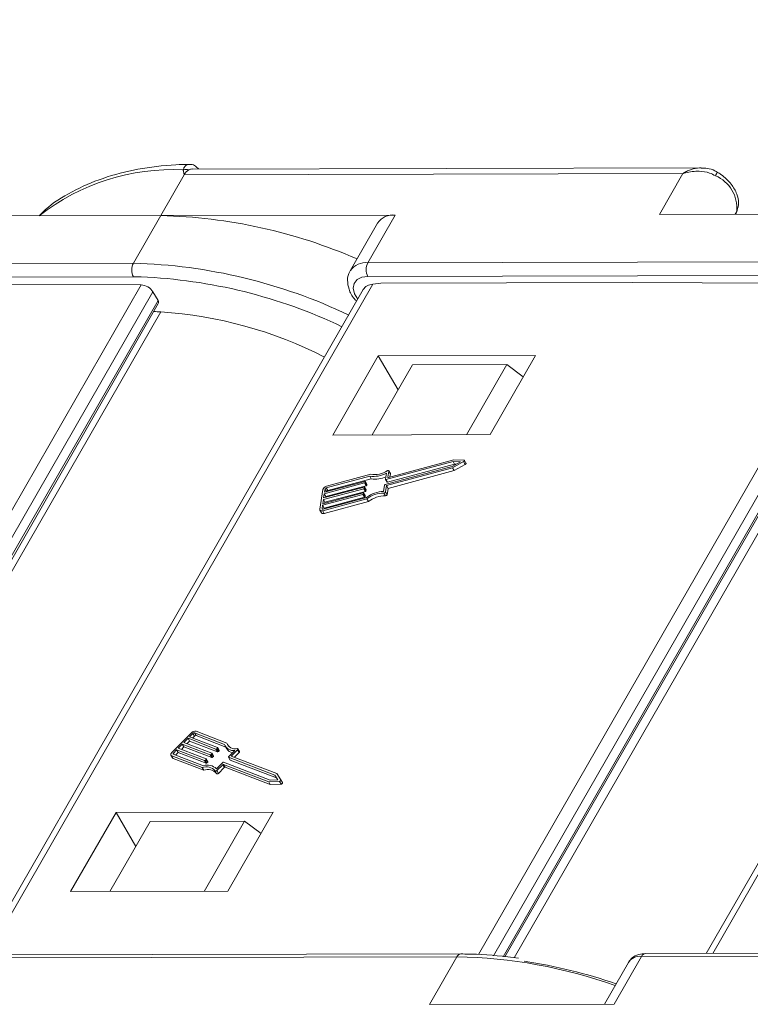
# Model space of a CAD drawing. Header units: millimetres. Extents: x 2471 to 3393, y -390 to 262.
# Tile 48 of 49: x 3224 to 3254, y 100 to 141. Entities that reach past the tile are written whole.
import ezdxf

# ---------------------------------------------------------------- set-up
doc = ezdxf.new("R2010")
doc.units = ezdxf.units.MM
doc.styles.get("Standard").update_dxf_attribs({"font": '仿宋_GB2312.ttf', "width": 0.8})
doc.dimstyles.new('ISO-25.1', dxfattribs={"dimtxt": 6, "dimasz": 5, "dimexe": 3.5, "dimexo": 0.625, "dimgap": 1.5, "dimtad": 1, "dimtoh": 1, "dimdsep": 46, "dimtxsty": 'Standard', "dimcen": 2.5, "dimadec": 0, "dimazin": 0, "dimtfac": 1, "dimtmove": 0, "dimatfit": 3, "dimfxl": 0, "dimarcsym": 0})

msp = doc.modelspace()

# ---------------------------------------------------------------- linework, layer by layer
at = {"color": 7, "linetype": 'Continuous', "lineweight": 15}
for p, q in [((3251.958, 135.078), (3230.809, 135.031)), ((3230.483, 134.796), (3229.506, 133.097)), ((3251.209, 134.842), (3230.483, 134.796)), ((3250.233, 133.143), (3251.209, 134.842)), ((3220.187, 133.077), (3229.506, 133.097)), ((3229.506, 133.097), (3228.368, 131.115)), ((3239.252, 133.119), (3229.506, 133.097)), ((3239.252, 133.119), (3238.113, 131.137)), ((3250.233, 133.143), (3259.553, 133.164)), ((3253.45, 133.271), (3253.38, 133.15)), ((3253.403, 133.15), (3253.45, 133.271)), ((3253.406, 133.15), (3253.467, 133.307)), ((3253.467, 133.307), (3253.45, 133.271)), ((3238.521, 132.786), (3237.382, 130.804)), ((3208.067, 131.07), (3228.368, 131.115)), ((3238.113, 131.137), (3258.414, 131.182)), ((3228.369, 130.549), (3208.068, 130.504)), ((3228.689, 130.547), (3228.369, 130.549)), ((3258.415, 130.616), (3238.115, 130.571)), ((3212.67, 102.329), (3228.69, 130.213)), ((3228.69, 130.213), (3219.062, 130.246)), ((3238.326, 130.249), (3222.31, 102.371)), ((3238.657, 130.289), (3238.326, 130.249)), ((3238.657, 130.289), (3249.108, 130.313)), ((3242.716, 102.395), (3258.736, 130.279)), ((3258.736, 130.279), (3249.108, 130.313)), ((3268.472, 130.316), (3252.455, 102.438)), ((3229.18, 129.929), (3213.29, 102.272)), ((3237.927, 130.024), (3222.039, 102.371)), ((3229.393, 129.562), (3229.18, 129.929)), ((3259.226, 129.996), (3243.336, 102.339)), ((3268.072, 130.091), (3252.185, 102.437)), ((3213.693, 102.236), (3229.393, 129.562)), ((3213.77, 102.229), (3229.405, 129.442)), ((3243.739, 102.302), (3259.439, 129.628)), ((3243.816, 102.295), (3259.451, 129.509)), ((3229.508, 129.097), (3214.057, 102.203)), ((3259.654, 129.164), (3244.197, 102.261)), ((3238.549, 127.263), (3236.662, 123.978)), ((3245.081, 127.277), (3238.549, 127.263)), ((3239.369, 125.851), (3238.549, 127.263)), ((3243.194, 123.993), (3245.081, 127.277)), ((3238.295, 123.982), (3239.971, 126.898)), ((3243.89, 126.907), (3239.971, 126.898)), ((3242.214, 123.99), (3243.89, 126.907)), ((3244.577, 126.4), (3243.89, 126.907)), ((3236.662, 123.978), (3243.194, 123.993)), ((3241.655, 122.879), (3238.866, 122.126)), ((3241.721, 122.766), (3238.932, 122.013)), ((3241.685, 122.952), (3238.969, 122.219)), ((3241.624, 122.675), (3241.967, 122.865)), ((3241.633, 122.613), (3242.098, 122.871)), ((3241.967, 122.865), (3241.655, 122.879)), ((3241.655, 122.879), (3241.721, 122.766)), ((3242.108, 122.933), (3241.685, 122.952)), ((3241.698, 122.5), (3242.164, 122.758)), ((3241.783, 122.763), (3241.721, 122.766)), ((3242.098, 122.871), (3242.164, 122.758)), ((3242.195, 122.81), (3242.129, 122.923)), ((3238.233, 122.346), (3236.397, 121.85)), ((3238.835, 121.923), (3241.624, 122.675)), ((3238.846, 122.137), (3238.886, 122.399)), ((3238.894, 121.874), (3241.633, 122.613)), ((3238.949, 122.23), (3238.986, 122.475)), ((3238.96, 121.761), (3241.698, 122.5)), ((3239.05, 122.375), (3238.984, 122.488)), ((3238.986, 122.475), (3239.052, 122.362)), ((3239.033, 122.236), (3239.052, 122.362)), ((3241.633, 122.613), (3241.698, 122.5)), ((3237.982, 121.985), (3236.304, 121.532)), ((3236.314, 121.6), (3237.992, 122.053)), ((3238.194, 122.27), (3236.387, 121.782)), ((3238.259, 122.157), (3236.452, 121.669)), ((3237.982, 121.985), (3238.048, 121.872)), ((3238.013, 122.042), (3238.008, 122.008)), ((3238.008, 122.008), (3238.073, 121.895)), ((3238.077, 121.936), (3238.012, 122.049)), ((3238.013, 122.042), (3238.078, 121.929)), ((3238.078, 121.929), (3238.073, 121.895)), ((3238.194, 122.27), (3238.259, 122.157)), ((3238.847, 122.13), (3238.912, 122.017)), ((3238.866, 122.126), (3238.932, 122.013)), ((3238.949, 122.23), (3238.955, 122.219)), ((3236.242, 121.711), (3236.118, 120.896)), ((3236.241, 121.125), (3237.92, 121.578)), ((3237.946, 121.748), (3236.267, 121.295)), ((3236.278, 121.363), (3237.956, 121.815)), ((3236.304, 121.532), (3236.278, 121.363)), ((3236.304, 121.532), (3236.369, 121.419)), ((3236.335, 121.736), (3236.314, 121.6)), ((3238.011, 121.635), (3236.333, 121.182)), ((3236.335, 121.736), (3236.4, 121.623)), ((3238.048, 121.872), (3236.369, 121.419)), ((3236.387, 121.782), (3236.452, 121.669)), ((3237.94, 121.567), (3237.935, 121.533)), ((3237.935, 121.533), (3238, 121.42)), ((3238.005, 121.461), (3237.939, 121.574)), ((3237.94, 121.567), (3238.006, 121.454)), ((3237.946, 121.748), (3238.011, 121.635)), ((3237.977, 121.805), (3237.971, 121.771)), ((3237.971, 121.771), (3238.037, 121.658)), ((3238.041, 121.698), (3237.975, 121.811)), ((3237.977, 121.805), (3238.042, 121.692)), ((3238.042, 121.692), (3238.037, 121.658)), ((3238.769, 121.637), (3238.809, 121.899)), ((3238.783, 121.563), (3238.849, 121.45)), ((3238.854, 121.611), (3238.894, 121.874)), ((3238.854, 121.611), (3238.92, 121.498)), ((3238.894, 121.874), (3238.96, 121.761)), ((3238.92, 121.498), (3238.96, 121.761)), ((3237.909, 121.51), (3236.231, 121.057)), ((3236.241, 120.832), (3238.077, 121.328)), ((3236.267, 121.295), (3236.241, 121.125)), ((3236.251, 120.9), (3238.058, 121.388)), ((3236.267, 121.295), (3236.333, 121.182)), ((3237.975, 121.397), (3236.297, 120.944)), ((3236.306, 120.719), (3238.143, 121.215)), ((3236.333, 121.182), (3236.328, 121.148)), ((3236.369, 121.419), (3236.364, 121.386)), ((3237.909, 121.51), (3237.975, 121.397)), ((3238.006, 121.454), (3238, 121.42)), ((3238.077, 121.328), (3238.143, 121.215)), ((3236.124, 120.857), (3236.19, 120.744)), ((3236.231, 121.057), (3236.21, 120.921)), ((3236.21, 120.921), (3236.223, 120.9)), ((3236.231, 121.057), (3236.297, 120.944)), ((3236.241, 120.832), (3236.306, 120.719)), ((3236.297, 120.944), (3236.292, 120.911)), ((3230.779, 111.603), (3229.967, 110.788)), ((3230.64, 111.375), (3230.471, 111.205)), ((3231.801, 110.928), (3230.64, 111.375)), ((3230.64, 111.375), (3230.705, 111.262)), ((3230.843, 111.579), (3230.707, 111.443)), ((3230.707, 111.443), (3231.869, 110.996)), ((3230.908, 111.466), (3230.836, 111.393)), ((3230.843, 111.579), (3230.908, 111.466)), ((3232.159, 111.12), (3230.909, 111.6)), ((3230.909, 111.6), (3230.974, 111.487)), ((3232.21, 111.012), (3230.974, 111.487)), ((3232.247, 111.18), (3230.976, 111.668)), ((3230.166, 110.899), (3230.031, 110.763)), ((3231.328, 110.452), (3230.166, 110.899)), ((3230.166, 110.899), (3230.232, 110.786)), ((3230.403, 111.137), (3230.234, 110.967)), ((3230.234, 110.967), (3231.395, 110.52)), ((3230.469, 111.024), (3230.363, 110.917)), ((3231.564, 110.69), (3230.403, 111.137)), ((3230.403, 111.137), (3230.469, 111.024)), ((3231.63, 110.577), (3230.469, 111.024)), ((3230.471, 111.205), (3231.632, 110.758)), ((3230.705, 111.262), (3230.599, 111.155)), ((3231.867, 110.815), (3230.705, 111.262)), ((3231.801, 110.928), (3231.867, 110.815)), ((3231.868, 110.973), (3231.834, 110.939)), ((3231.834, 110.939), (3231.9, 110.826)), ((3231.868, 110.973), (3231.933, 110.86)), ((3231.939, 110.879), (3231.874, 110.992)), ((3232.188, 111.05), (3232.254, 110.937)), ((3232.247, 111.18), (3232.312, 111.067)), ((3232.317, 111.049), (3232.312, 111.067)), ((3232.438, 110.636), (3232.7, 110.899)), ((3232.7, 110.899), (3232.765, 110.786)), ((3232.777, 110.824), (3232.712, 110.937)), ((3229.93, 110.674), (3229.996, 110.561)), ((3229.962, 110.649), (3231.232, 110.16)), ((3229.962, 110.649), (3230.027, 110.536)), ((3230.027, 110.536), (3231.298, 110.047)), ((3230.029, 110.717), (3231.28, 110.236)), ((3230.031, 110.763), (3230.066, 110.702)), ((3230.232, 110.786), (3230.126, 110.679)), ((3231.393, 110.339), (3230.232, 110.786)), ((3231.394, 110.497), (3231.36, 110.463)), ((3231.394, 110.497), (3231.46, 110.384)), ((3231.466, 110.403), (3231.4, 110.516)), ((3231.564, 110.69), (3231.63, 110.577)), ((3231.631, 110.735), (3231.597, 110.701)), ((3231.597, 110.701), (3231.663, 110.588)), ((3231.631, 110.735), (3231.697, 110.622)), ((3231.703, 110.641), (3231.637, 110.754)), ((3231.697, 110.622), (3231.663, 110.588)), ((3231.933, 110.86), (3231.9, 110.826)), ((3232.317, 110.591), (3232.383, 110.478)), ((3234.253, 109.844), (3232.322, 110.587)), ((3232.322, 110.587), (3232.388, 110.474)), ((3232.323, 110.61), (3232.585, 110.873)), ((3234.318, 109.731), (3232.388, 110.474)), ((3234.333, 109.907), (3232.438, 110.636)), ((3232.567, 110.587), (3232.765, 110.786)), ((3231.232, 110.16), (3231.298, 110.047)), ((3231.328, 110.452), (3231.393, 110.339)), ((3231.36, 110.463), (3231.426, 110.35)), ((3231.46, 110.384), (3231.426, 110.35)), ((3231.825, 110.109), (3232.087, 110.372)), ((3231.838, 110.033), (3232.083, 110.279)), ((3231.904, 109.92), (3232.149, 110.166)), ((3232.083, 110.279), (3232.149, 110.166)), ((3232.116, 110.29), (3233.995, 109.567)), ((3232.116, 110.29), (3232.181, 110.177)), ((3232.119, 110.383), (3234.05, 109.64)), ((3232.181, 110.177), (3234.061, 109.454)), ((3231.762, 110.02), (3231.827, 109.907)), ((3231.838, 110.033), (3231.904, 109.92)), ((3234.05, 109.64), (3234.377, 109.655)), ((3234.377, 109.655), (3234.253, 109.844)), ((3234.253, 109.844), (3234.318, 109.731)), ((3234.369, 109.655), (3234.318, 109.731)), ((3234.503, 109.65), (3234.333, 109.907)), ((3234.569, 109.537), (3234.503, 109.65)), ((3233.995, 109.567), (3234.441, 109.588)), ((3233.995, 109.567), (3234.061, 109.454)), ((3234.061, 109.454), (3234.506, 109.475)), ((3234.441, 109.588), (3234.506, 109.475)), ((3227.649, 108.29), (3225.761, 105.005)), ((3234.18, 108.304), (3227.649, 108.29)), ((3228.468, 106.877), (3227.649, 108.29)), ((3232.293, 105.019), (3234.18, 108.304)), ((3229.07, 107.925), (3227.394, 105.009)), ((3232.989, 107.934), (3229.07, 107.925)), ((3232.989, 107.934), (3231.313, 105.017)), ((3233.676, 107.426), (3232.989, 107.934)), ((3225.761, 105.005), (3232.293, 105.019)), ((3221.519, 102.252), (3241.819, 102.297)), ((3241.982, 102.415), (3221.682, 102.37)), ((3240.68, 100.315), (3241.819, 102.297)), ((3249.496, 102.314), (3248.357, 100.332)), ((3271.083, 102.362), (3249.496, 102.314)), ((3271.246, 102.48), (3249.659, 102.432)), ((3248.947, 102.065), (3247.951, 100.331)), ((3248.357, 100.332), (3240.68, 100.315))]:
    msp.add_line(p, q, dxfattribs=at)
at = {"color": 7, "linetype": 'Continuous', "lineweight": 15, "flags": 128}
for points in [[(3238.115, 130.571), (3237.86, 130.537), (3237.665, 130.437), (3237.546, 130.281), (3237.511, 130.08), (3237.563, 129.85), (3237.694, 129.618)], [(3242.098, 122.871), (3242.111, 122.879), (3242.121, 122.889), (3242.128, 122.9), (3242.131, 122.91), (3242.131, 122.919), (3242.127, 122.926), (3242.119, 122.931), (3242.108, 122.933)], [(3242.164, 122.758), (3242.176, 122.766), (3242.186, 122.776), (3242.194, 122.787), (3242.197, 122.797), (3242.196, 122.806), (3242.195, 122.81)], [(3238.986, 122.475), (3238.986, 122.483), (3238.983, 122.49), (3238.977, 122.495), (3238.969, 122.498), (3238.959, 122.499), (3238.948, 122.497), (3238.936, 122.494), (3238.925, 122.488)], [(3239.052, 122.362), (3239.052, 122.37), (3239.05, 122.375)], [(3237.992, 122.053), (3237.997, 122.054), (3238.001, 122.054), (3238.005, 122.054), (3238.008, 122.052), (3238.01, 122.051), (3238.012, 122.048), (3238.013, 122.045), (3238.013, 122.042)], [(3238.866, 122.126), (3238.862, 122.125), (3238.858, 122.125), (3238.854, 122.126), (3238.851, 122.127), (3238.848, 122.129), (3238.847, 122.131), (3238.846, 122.134), (3238.846, 122.137)], [(3238.969, 122.219), (3238.965, 122.218), (3238.961, 122.218), (3238.957, 122.218), (3238.954, 122.22), (3238.951, 122.221), (3238.95, 122.224), (3238.949, 122.227), (3238.949, 122.23)], [(3237.92, 121.578), (3237.924, 121.579), (3237.928, 121.579), (3237.932, 121.579), (3237.935, 121.577), (3237.938, 121.576), (3237.939, 121.573), (3237.94, 121.57), (3237.94, 121.567)], [(3237.956, 121.815), (3237.96, 121.816), (3237.965, 121.817), (3237.968, 121.816), (3237.972, 121.815), (3237.974, 121.813), (3237.976, 121.811), (3237.977, 121.808), (3237.977, 121.805)], [(3236.118, 120.896), (3236.117, 120.877), (3236.122, 120.86), (3236.132, 120.846), (3236.147, 120.835), (3236.166, 120.828), (3236.189, 120.826), (3236.214, 120.827), (3236.241, 120.832)], [(3236.21, 120.921), (3236.21, 120.915), (3236.212, 120.909), (3236.215, 120.905), (3236.22, 120.901), (3236.226, 120.899), (3236.234, 120.898), (3236.242, 120.898), (3236.251, 120.9)], [(3231.869, 110.996), (3231.871, 110.995), (3231.874, 110.993), (3231.875, 110.99), (3231.875, 110.987), (3231.874, 110.984), (3231.873, 110.98), (3231.871, 110.976), (3231.868, 110.973)], [(3232.7, 110.899), (3232.707, 110.908), (3232.712, 110.917), (3232.714, 110.926), (3232.713, 110.934), (3232.71, 110.94), (3232.703, 110.945), (3232.695, 110.947), (3232.684, 110.947)], [(3229.967, 110.788), (3229.949, 110.767), (3229.935, 110.746), (3229.927, 110.725), (3229.923, 110.705), (3229.925, 110.686), (3229.932, 110.671), (3229.945, 110.658), (3229.962, 110.649)], [(3230.031, 110.763), (3230.025, 110.756), (3230.02, 110.749), (3230.018, 110.742), (3230.016, 110.735), (3230.017, 110.729), (3230.019, 110.724), (3230.024, 110.72), (3230.029, 110.717)], [(3231.395, 110.52), (3231.398, 110.519), (3231.4, 110.517), (3231.401, 110.514), (3231.402, 110.511), (3231.401, 110.508), (3231.4, 110.504), (3231.397, 110.501), (3231.394, 110.497)], [(3231.632, 110.758), (3231.635, 110.757), (3231.637, 110.755), (3231.638, 110.752), (3231.638, 110.749), (3231.638, 110.746), (3231.636, 110.742), (3231.634, 110.739), (3231.631, 110.735)], [(3232.322, 110.587), (3232.32, 110.588), (3232.318, 110.59), (3232.316, 110.593), (3232.316, 110.596), (3232.317, 110.599), (3232.318, 110.603), (3232.32, 110.606), (3232.323, 110.61)], [(3232.765, 110.786), (3232.773, 110.795), (3232.778, 110.804), (3232.78, 110.813), (3232.779, 110.821), (3232.777, 110.824)], [(3231.762, 110.02), (3231.767, 110.015), (3231.774, 110.011), (3231.784, 110.009), (3231.795, 110.01), (3231.806, 110.013), (3231.818, 110.018), (3231.829, 110.025), (3231.838, 110.033)], [(3231.827, 109.907), (3231.832, 109.902), (3231.84, 109.898), (3231.849, 109.896), (3231.86, 109.897), (3231.872, 109.9), (3231.883, 109.905), (3231.894, 109.912), (3231.904, 109.92)], [(3234.441, 109.588), (3234.454, 109.59), (3234.467, 109.595), (3234.48, 109.602), (3234.491, 109.612), (3234.5, 109.622), (3234.505, 109.632), (3234.506, 109.642), (3234.503, 109.65)], [(3234.506, 109.475), (3234.519, 109.477), (3234.533, 109.482), (3234.546, 109.489), (3234.557, 109.499), (3234.565, 109.509), (3234.57, 109.519), (3234.571, 109.529), (3234.569, 109.537)]]:
    msp.add_lwpolyline(points, dxfattribs=at)
at = {"color": 7, "linetype": 'Continuous', "lineweight": 15}
for centre, radius, start, end in [((3230.566, 134.666), 0.35, 71.5241, 110.4784), ((3230.811, 134.749), 0.283, 90.3832, 118.3046), ((3229.979, 126.103), 8.902, 87.0125, 128.3365), ((3230.927, 134.562), 0.503, 119.9328, 152.1961), ((3251.971, 135.145), 0.712, 326.4517, 340.1209), ((3252.001, 133.409), 1.455, 354.5664, 67.2376), ((3228.972, 111.301), 21.803, 66.5041, 88.596), ((3239.169, 132.331), 0.792, 83.9702, 144.9679), ((3228.914, 130.833), 0.615, 152.7297, 207.5188), ((3227.79, 109.008), 22.115, 64.4795, 88.5043), ((3238.031, 130.343), 0.798, 84.1067, 143.5228), ((3238.66, 130.855), 0.615, 152.7297, 207.5188), ((3227.816, 109.13), 21.435, 64.516, 87.6672), ((3228.931, 114.918), 14.191, 87.6689, 88.8658), ((3228.369, 111.713), 17.421, 62.866, 86.2488), ((3238.356, 123.318), 1.061, 261.1913, 299.9652), ((3238.401, 123.281), 0.95, 259.8133, 303.4569), ((3237.975, 122.019), 0.0349, 282.2529, 341.8162), ((3238.069, 121.931), 0.00967, 349.0563, 29.2875), ((3238.422, 123.168), 1.024, 260.8827, 295.4804), ((3238.843, 121.889), 0.0349, 102.2529, 161.8162), ((3238.925, 122.029), 0.0168, 221.6755, 294.2872), ((3236.441, 121.645), 0.209, 102.2529, 161.8162), ((3236.401, 121.714), 0.0698, 102.2529, 161.8162), ((3236.467, 121.601), 0.0698, 102.2529, 161.8162), ((3237.902, 121.544), 0.0349, 282.2529, 341.8162), ((3237.938, 121.782), 0.0349, 282.2529, 341.8162), ((3238.004, 121.669), 0.0349, 282.2529, 341.8162), ((3238.033, 121.694), 0.00967, 349.0563, 29.2875), ((3238.04, 121.906), 0.0349, 282.2529, 341.8162), ((3238.823, 120.346), 1.293, 92.3955, 126.2747), ((3238.759, 120.457), 1.106, 88.7409, 128.0528), ((3238.786, 121.634), 0.0716, 267.5104, 341.2122), ((3237.967, 121.431), 0.0349, 282.2529, 341.8162), ((3237.996, 121.456), 0.00967, 349.0563, 29.2875), ((3238.824, 120.344), 1.106, 88.7409, 128.0528), ((3238.852, 121.521), 0.0716, 267.5104, 341.2122), ((3236.265, 120.811), 0.101, 221.6755, 294.2872), ((3230.934, 111.463), 0.209, 78.4324, 137.9957), ((3230.895, 111.532), 0.0698, 78.4324, 137.9957), ((3230.96, 111.419), 0.0698, 78.4324, 137.9957), ((3231.808, 110.962), 0.0349, 258.4324, 317.9957), ((3231.923, 110.874), 0.0168, 305.9614, 18.5731), ((3232.529, 111.266), 0.398, 201.6581, 278.1138), ((3232.593, 111.303), 0.367, 199.6453, 284.4409), ((3232.555, 111.127), 0.356, 212.2867, 259.4413), ((3230.046, 110.591), 0.058, 210.9611, 251.1923), ((3231.571, 110.724), 0.0349, 258.4324, 317.9957), ((3231.637, 110.611), 0.0349, 258.4324, 317.9957), ((3231.687, 110.636), 0.0168, 305.9614, 18.5731), ((3231.874, 110.849), 0.0349, 258.4324, 317.9957), ((3232.391, 110.483), 0.00967, 210.9611, 251.1923), ((3231.399, 109.72), 0.471, 39.6341, 110.8073), ((3231.444, 109.706), 0.555, 46.6309, 107.2395), ((3231.465, 109.607), 0.471, 39.6341, 110.8073), ((3231.335, 110.487), 0.0349, 258.4324, 317.9957), ((3231.4, 110.374), 0.0349, 258.4324, 317.9957), ((3231.45, 110.398), 0.0168, 305.9614, 18.5731), ((3232.109, 110.256), 0.0349, 78.4324, 137.9957), ((3232.112, 110.349), 0.0349, 78.4324, 137.9957), ((3232.174, 110.143), 0.0349, 78.4324, 137.9957), ((3241.996, 102.223), 0.192, 94.1665, 157.3778), ((3241.486, 81.762), 20.538, 70.3428, 89.0701), ((3249.427, 101.738), 0.58, 83.1614, 145.7766), ((3249.679, 102.232), 0.201, 95.8172, 155.7418), ((3241.339, 80.506), 21.854, 71.0495, 81.3902)]:
    msp.add_arc(centre, radius, start, end, dxfattribs=at)
for centre, major_axis, ratio, start_param, end_param in [((3228.854, 129.93), (-0.346, 0.201), 0.573593, 3.9303, 5.501096), ((3238.654, 129.684), (-0.75, 0.294), 0.653837, 5.400501, 6.185818), ((3229.197, 129.562), (-0.207, 0.121), 0.573593, 3.14482, 3.9303)]:
    msp.add_ellipse(centre, major_axis=major_axis, ratio=ratio, start_param=start_param, end_param=end_param, dxfattribs=at)
for points, knots in [([(3230.697, 135.221), (3230.509, 135.218), (3229.765, 135.206), (3228.539, 135.048), (3227.082, 134.679), (3225.803, 134.106), (3224.92, 133.569), (3224.54, 133.173), (3224.456, 133.086)], [0, 0, 0, 0, 0.0732091, 0.2906514, 0.5082285, 0.724879, 0.9393703, 1, 1, 1, 1]), ([(3230.443, 134.994), (3230.448, 135.014), (3230.463, 135.075), (3230.524, 135.163), (3230.61, 135.226), (3230.675, 135.22), (3230.696, 135.217)], [0, 0, 0, 0, 0.146645, 0.448799, 0.822208, 1, 1, 1, 1]), ([(3231.074, 135.032), (3231.034, 135.076), (3230.95, 135.168), (3230.808, 135.229), (3230.72, 135.221), (3230.696, 135.219)], [0, 0, 0, 0, 0.401699, 0.835997, 1, 1, 1, 1]), ([(3251.97, 135.077), (3251.966, 135.078), (3251.941, 135.08), (3251.805, 135.07), (3251.617, 135.037), (3251.429, 134.962), (3251.343, 134.92), (3251.295, 134.893), (3251.267, 134.878), (3251.243, 134.863), (3251.228, 134.854), (3251.219, 134.849), (3251.213, 134.845), (3251.211, 134.844), (3251.209, 134.842)], [0, 0, 0, 0, 0.015472, 0.093947, 0.519913, 0.724869, 0.839405, 0.872969, 0.925345, 0.956074, 0.974144, 0.99007, 0.992381, 1, 1, 1, 1]), ([(3252.635, 134.894), (3252.605, 134.915), (3252.485, 135.002), (3252.251, 135.066), (3252.055, 135.066), (3251.969, 135.066)], [0, 0, 0, 0, 0.158147, 0.632476, 1, 1, 1, 1]), ([(3230.483, 134.796), (3230.482, 134.797), (3230.468, 134.85), (3230.449, 134.914), (3230.444, 134.982), (3230.443, 134.994)], [0, 0, 0, 0, 0.012087, 0.82463, 1, 1, 1, 1]), ([(3251.209, 134.842), (3251.212, 134.843), (3251.22, 134.846), (3251.251, 134.855), (3251.287, 134.865), (3251.497, 134.919), (3251.842, 134.959), (3252.275, 134.899), (3252.484, 134.792), (3252.564, 134.751)], [0, 0, 0, 0, 0.005088, 0.020369, 0.070807, 0.089086, 0.500311, 0.809226, 1, 1, 1, 1]), ([(3253.467, 133.307), (3253.494, 133.411), (3253.552, 133.635), (3253.466, 134.017), (3253.228, 134.425), (3252.912, 134.726), (3252.692, 134.869), (3252.64, 134.902)], [0, 0, 0, 0, 0.17956, 0.389755, 0.635768, 0.914648, 1, 1, 1, 1]), ([(3237.403, 130.818), (3237.39, 130.803), (3237.293, 130.694), (3237.253, 130.405), (3237.321, 130.02), (3237.462, 129.719), (3237.618, 129.572), (3237.65, 129.542)], [0, 0, 0, 0, 0.04539, 0.324809, 0.598218, 0.917418, 1, 1, 1, 1]), ([(3244.372, 102.245), (3243.787, 102.312), (3242.973, 102.406), (3242.2, 102.413), (3241.982, 102.415)], [0, 0, 0, 0, 0.718456, 1, 1, 1, 1]), ([(3249.659, 102.432), (3249.563, 102.424), (3249.363, 102.408), (3249.104, 102.282), (3248.999, 102.129), (3248.954, 102.062)], [0, 0, 0, 0, 0.336519, 0.708066, 1, 1, 1, 1])]:
    msp.add_open_spline(points, degree=3, knots=knots, dxfattribs=at)

# ---------------------------------------------------------------- leaders
at = {"color": 5, "lineweight": 9}
msp.add_leader([(3218.559, 135.004), (3235.595, 172.278), (3243.302, 172.278)], dimstyle='ISO-25.1', override={"dimgap": 1.5, "dimtad": 0, "dimldrblk": 'Dot'}, dxfattribs=at)

doc.saveas('drawing.dxf')
